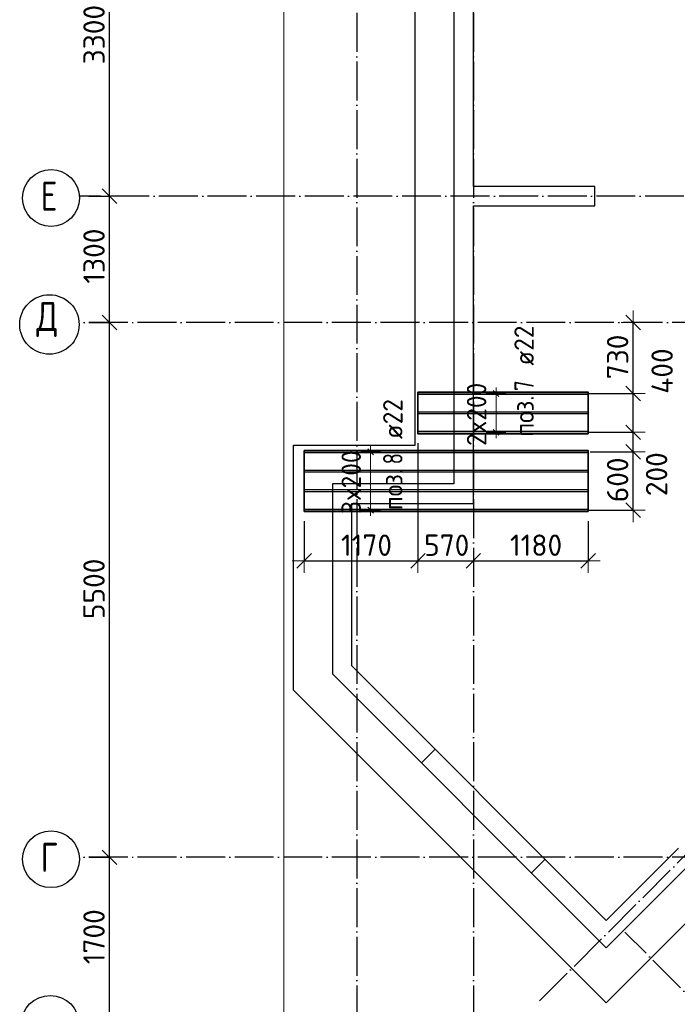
# Model space of a CAD drawing. Header units: millimetres. Extents: x -3483 to 105345, y -283423 to 72284.
# Tile 41 of 155: x 36532 to 43298, y -63112 to -52985. Entities that reach past the tile are written whole.
import ezdxf

# ---------------------------------------------------------------- set-up
doc = ezdxf.new("R2010")
doc.units = ezdxf.units.MM
doc.header["$PDMODE"] = 65
for name, pattern in [('______11', [500, 400, -50, 0, -50]), ('______2', [270, 200, -70]), ('______5', [1100, 800, -100, 100, -100])]:
    doc.linetypes.add(name, pattern=pattern)
for name, color, linetype, lineweight in [('Standard', 7, 'Continuous', 25), ('Размерная линия_ общее', 7, 'Continuous', 13), ('Стена_ общее', 7, 'Continuous', 35), ('Фундамент_ общее', 7, 'Continuous', 35)]:
    doc.layers.add(name, color=color, linetype=linetype, lineweight=lineweight)
doc.layers.add('Арм.стержн. Доп. Арм. ниж.зоны Х', color=7, linetype='Continuous', lineweight=35, true_color=0xff1cff)
doc.layers.add('Осевая линия_ общее', color=7, linetype='______5', lineweight=13, true_color=0xa0a0a0)
doc.styles.add('ISOCPEUR', font='ISOCPEUR')
doc.dimstyles.new('DIMSTYLE_4', dxfattribs={"dimtxt": 220, "dimasz": 250, "dimexe": 0, "dimexo": 0, "dimgap": 110, "dimtad": 2, "dimdec": 0, "dimrnd": 5, "dimzin": 12, "dimdsep": 46, "dimtxsty": 'ISOCPEUR', "dimblk1": 'ALL_ML_STRICH', "dimblk2": 'ALL_ML_STRICH', "dimsah": 1, "dimcen": 0, "dimclrd": 7, "dimclre": 256, "dimclrt": 7, "dimadec": 0, "dimazin": 0, "dimtfac": 1, "dimtdec": 0, "dimtix": 1, "dimtmove": 2, "dimatfit": 3, "dimfxl": 0, "dimtzin": 0, "dimlwd": 0, "dimlwe": -3, "dimarcsym": 0})
doc.dimstyles.new('DIMSTYLE_5', dxfattribs={"dimtxt": 220, "dimasz": 250, "dimexe": 0, "dimexo": 0, "dimgap": 110, "dimtad": 2, "dimdec": 0, "dimrnd": 5, "dimzin": 12, "dimdsep": 46, "dimtxsty": 'ISOCPEUR', "dimblk1": 'ALL_ML_STRICH', "dimblk2": 'ALL_ML_STRICH', "dimsah": 1, "dimcen": 0, "dimclrd": 7, "dimclre": 256, "dimclrt": 7, "dimadec": 0, "dimazin": 0, "dimtfac": 1, "dimtdec": 0, "dimtix": 1, "dimtmove": 2, "dimatfit": 3, "dimfxl": 0, "dimtvp": 1.2, "dimtzin": 0, "dimlwd": 0, "dimlwe": -3, "dimarcsym": 0})
doc.dimstyles.new('DIMSTYLE_9', dxfattribs={"dimtxt": 220, "dimasz": 250, "dimexe": 0, "dimexo": 0, "dimgap": 110, "dimtad": 0, "dimdec": 0, "dimrnd": 5, "dimzin": 12, "dimdsep": 46, "dimtxsty": 'ISOCPEUR', "dimblk1": 'ALL_ML_STRICH', "dimblk2": 'ALL_ML_STRICH', "dimsah": 1, "dimcen": 0, "dimclrd": 7, "dimclre": 256, "dimclrt": 7, "dimadec": 0, "dimazin": 0, "dimtfac": 1, "dimtdec": 0, "dimtix": 1, "dimtmove": 2, "dimatfit": 3, "dimfxl": 0, "dimtvp": 1.2, "dimtzin": 0, "dimlwd": 0, "dimlwe": -3, "dimarcsym": 0})

# ---------------------------------------------------------------- blocks, each defined once
blk = doc.blocks.new('ALL_ML_STRICH')
at = {"color": 0, "linetype": 'ByBlock', "lineweight": -2}
for p, q in [((0, -0.5), (0, 0.5)), ((-1, 0), (0.5, 0)), ((-0.3, -0.3), (0.3, 0.3))]:
    blk.add_line(p, q, dxfattribs=at)
blk = doc.blocks.new('*D66')
at = {"layer": 'DEFPOINTS', "color": 7, "linetype": 'Continuous', "lineweight": 13, "transparency": 33554687}
for p in [(37142, -61600), (37142, -63300), (37457, -63300)]:
    blk.add_point(p, dxfattribs=at)
at = {"layer": 'Размерная линия_ общее', "color": 253, "linetype": 'Continuous', "lineweight": -2, "true_color": 0xa0a0a0, "transparency": 33554687}
for p, q in [((37242, -61600), (37457, -61600)), ((37242, -63300), (37457, -63300))]:
    blk.add_line(p, q, dxfattribs=at)
at = {"layer": 'Размерная линия_ общее', "color": 7, "linetype": 'Continuous', "lineweight": -2, "transparency": 33554687}
blk.add_line((37457, -63300), (37457, -61600), dxfattribs=at)
at = {"layer": 'Размерная линия_ общее', "color": 7, "linetype": 'Continuous', "lineweight": 13, "transparency": 33554687, "xscale": 250, "yscale": 250, "zscale": 250}
for p, rotation in [((37457, -61600), 90), ((37457, -63300), 270)]:
    blk.add_blockref('ALL_ML_STRICH', p, dxfattribs=dict(at, rotation=rotation))
at = {"layer": 'Размерная линия_ общее', "color": 7, "linetype": 'Continuous', "lineweight": 13, "transparency": 33554687, "insert": (37297, -62417), "char_height": 220, "width": 880, "attachment_point": 5, "rotation": 90, "style": 'ISOCPEUR'}
blk.add_mtext('\\A1;{1700}', dxfattribs=at)
blk = doc.blocks.new('*D67')
at = {"layer": 'DEFPOINTS', "color": 7, "linetype": 'Continuous', "lineweight": 13, "transparency": 33554687}
for p in [(37142, -56100), (37142, -61600), (37457, -61600)]:
    blk.add_point(p, dxfattribs=at)
at = {"layer": 'Размерная линия_ общее', "color": 253, "linetype": 'Continuous', "lineweight": -2, "true_color": 0xa0a0a0, "transparency": 33554687}
for p, q in [((37242, -56100), (37457, -56100)), ((37242, -61600), (37457, -61600))]:
    blk.add_line(p, q, dxfattribs=at)
at = {"layer": 'Размерная линия_ общее', "color": 7, "linetype": 'Continuous', "lineweight": -2, "transparency": 33554687}
blk.add_line((37457, -61600), (37457, -56100), dxfattribs=at)
at = {"layer": 'Размерная линия_ общее', "color": 7, "linetype": 'Continuous', "lineweight": 13, "transparency": 33554687, "xscale": 250, "yscale": 250, "zscale": 250}
for p, rotation in [((37457, -56100), 90), ((37457, -61600), 270)]:
    blk.add_blockref('ALL_ML_STRICH', p, dxfattribs=dict(at, rotation=rotation))
at = {"layer": 'Размерная линия_ общее', "color": 7, "linetype": 'Continuous', "lineweight": 13, "transparency": 33554687, "insert": (37297, -58839), "char_height": 220, "width": 880, "attachment_point": 5, "rotation": 90, "style": 'ISOCPEUR'}
blk.add_mtext('\\A1;{5500}', dxfattribs=at)
blk = doc.blocks.new('*D68')
at = {"layer": 'DEFPOINTS', "color": 7, "linetype": 'Continuous', "lineweight": 13, "transparency": 33554687}
for p in [(37142, -54800), (37142, -56100), (37457, -56100)]:
    blk.add_point(p, dxfattribs=at)
at = {"layer": 'Размерная линия_ общее', "color": 253, "linetype": 'Continuous', "lineweight": -2, "true_color": 0xa0a0a0, "transparency": 33554687}
for p, q in [((37242, -54800), (37457, -54800)), ((37242, -56100), (37457, -56100))]:
    blk.add_line(p, q, dxfattribs=at)
at = {"layer": 'Размерная линия_ общее', "color": 7, "linetype": 'Continuous', "lineweight": -2, "transparency": 33554687}
blk.add_line((37457, -56100), (37457, -54800), dxfattribs=at)
at = {"layer": 'Размерная линия_ общее', "color": 7, "linetype": 'Continuous', "lineweight": 13, "transparency": 33554687, "xscale": 250, "yscale": 250, "zscale": 250}
for p, rotation in [((37457, -54800), 90), ((37457, -56100), 270)]:
    blk.add_blockref('ALL_ML_STRICH', p, dxfattribs=dict(at, rotation=rotation))
at = {"layer": 'Размерная линия_ общее', "color": 7, "linetype": 'Continuous', "lineweight": 13, "transparency": 33554687, "insert": (37297, -55417), "char_height": 220, "width": 880, "attachment_point": 5, "rotation": 90, "style": 'ISOCPEUR'}
blk.add_mtext('\\A1;{1300}', dxfattribs=at)
blk = doc.blocks.new('*D69')
at = {"layer": 'DEFPOINTS', "color": 7, "linetype": 'Continuous', "lineweight": 13, "transparency": 33554687}
for p in [(37142, -51500), (37142, -54800), (37457, -54800)]:
    blk.add_point(p, dxfattribs=at)
at = {"layer": 'Размерная линия_ общее', "color": 253, "linetype": 'Continuous', "lineweight": -2, "true_color": 0xa0a0a0, "transparency": 33554687}
for p, q in [((37242, -51500), (37457, -51500)), ((37242, -54800), (37457, -54800))]:
    blk.add_line(p, q, dxfattribs=at)
at = {"layer": 'Размерная линия_ общее', "color": 7, "linetype": 'Continuous', "lineweight": -2, "transparency": 33554687}
blk.add_line((37457, -54800), (37457, -51500), dxfattribs=at)
at = {"layer": 'Размерная линия_ общее', "color": 7, "linetype": 'Continuous', "lineweight": 13, "transparency": 33554687, "xscale": 250, "yscale": 250, "zscale": 250}
for p, rotation in [((37457, -51500), 90), ((37457, -54800), 270)]:
    blk.add_blockref('ALL_ML_STRICH', p, dxfattribs=dict(at, rotation=rotation))
at = {"layer": 'Размерная линия_ общее', "color": 7, "linetype": 'Continuous', "lineweight": 13, "transparency": 33554687, "insert": (37297, -53139), "char_height": 220, "width": 880, "attachment_point": 5, "rotation": 90, "style": 'ISOCPEUR'}
blk.add_mtext('\\A1;{3300}', dxfattribs=at)
blk = doc.blocks.new('СЛОЖНЫЙ_ОБЪЕКТ_3')
at = {"layer": 'Стена_ общее', "color": 9, "linetype": 'Continuous', "lineweight": -3, "true_color": 0xc7c7c7, "transparency": 33554687}
for p, q in [((41200, -54700), (41200, -51400)), ((41000, -51600), (41000, -57760)), ((42450, -54700), (41200, -54700)), ((42450, -54900), (42450, -54700)), ((41200, -54900), (42450, -54900)), ((41200, -57760), (41200, -54900)), ((39750, -57760), (39750, -59714)), ((39950, -57760), (39750, -57760)), ((41000, -57760), (39950, -57760)), ((41200, -57960), (41200, -57760)), ((39950, -59632), (39950, -57960)), ((39950, -57960), (41200, -57960)), ((39950, -59632), (42567, -62249)), ((42426, -62390), (39750, -59714)), ((43310, -61507), (42567, -62249)), ((42567, -62532), (43451, -61648)), ((42426, -62390), (42567, -62532))]:
    blk.add_line(p, q, dxfattribs=at)
at = {"layer": 'Стена_ общее', "color": 9, "linetype": '______2', "lineweight": -3, "true_color": 0xc7c7c7, "transparency": 33554687}
for p, q in [((40807, -60488), (40665, -60630)), ((41797, -61761), (41938, -61620))]:
    blk.add_line(p, q, dxfattribs=at)
blk = doc.blocks.new('*D259')
at = {"layer": 'DEFPOINTS', "color": 7, "linetype": 'Continuous', "lineweight": 13, "transparency": 33554687}
for p in [(42303, -57429), (42284, -58029), (42844, -58029)]:
    blk.add_point(p, dxfattribs=at)
at = {"layer": 'Размерная линия_ общее', "color": 253, "linetype": 'Continuous', "lineweight": -2, "true_color": 0xa0a0a0, "transparency": 33554687}
for p, q in [((42403, -57429), (42844, -57429)), ((42384, -58029), (42844, -58029))]:
    blk.add_line(p, q, dxfattribs=at)
at = {"layer": 'Размерная линия_ общее', "color": 7, "linetype": 'Continuous', "lineweight": -2, "transparency": 33554687}
blk.add_line((42844, -58029), (42844, -57429), dxfattribs=at)
at = {"layer": 'Размерная линия_ общее', "color": 7, "linetype": 'Continuous', "lineweight": 13, "transparency": 33554687, "xscale": 250, "yscale": 250, "zscale": 250}
for p, rotation in [((42844, -57429), 90), ((42844, -58029), 270)]:
    blk.add_blockref('ALL_ML_STRICH', p, dxfattribs=dict(at, rotation=rotation))
at = {"layer": 'Размерная линия_ общее', "color": 7, "linetype": 'Continuous', "lineweight": 13, "transparency": 33554687, "insert": (42684, -57718), "char_height": 220, "width": 660, "attachment_point": 5, "rotation": 90, "style": 'ISOCPEUR'}
blk.add_mtext('\\A1;{600}', dxfattribs=at)
blk = doc.blocks.new('*D260')
at = {"layer": 'DEFPOINTS', "color": 7, "linetype": 'Continuous', "lineweight": 13, "transparency": 33554687}
for p in [(42278, -57229), (42303, -57429), (42844, -57429)]:
    blk.add_point(p, dxfattribs=at)
at = {"layer": 'Размерная линия_ общее', "color": 253, "linetype": 'Continuous', "lineweight": -2, "true_color": 0xa0a0a0, "transparency": 33554687}
for p, q in [((42378, -57229), (42844, -57229)), ((42403, -57429), (42844, -57429))]:
    blk.add_line(p, q, dxfattribs=at)
at = {"layer": 'Размерная линия_ общее', "color": 7, "linetype": 'Continuous', "lineweight": -2, "transparency": 33554687}
blk.add_line((42844, -57429), (42844, -57229), dxfattribs=at)
at = {"layer": 'Размерная линия_ общее', "color": 7, "linetype": 'Continuous', "lineweight": 13, "transparency": 33554687, "xscale": 250, "yscale": 250, "zscale": 250}
for p, rotation in [((42844, -57229), 90), ((42844, -57429), 270)]:
    blk.add_blockref('ALL_ML_STRICH', p, dxfattribs=dict(at, rotation=rotation))
at = {"layer": 'Размерная линия_ общее', "color": 7, "linetype": 'Continuous', "lineweight": 13, "transparency": 33554687, "insert": (43085, -57660), "char_height": 220, "width": 660, "attachment_point": 5, "rotation": 90, "style": 'ISOCPEUR'}
blk.add_mtext('\\A1;{200}', dxfattribs=at)
blk = doc.blocks.new('*D261')
at = {"layer": 'DEFPOINTS', "color": 7, "linetype": 'Continuous', "lineweight": 13, "transparency": 33554687}
for p in [(42286, -56829), (42278, -57229), (42844, -57229)]:
    blk.add_point(p, dxfattribs=at)
at = {"layer": 'Размерная линия_ общее', "color": 253, "linetype": 'Continuous', "lineweight": -2, "true_color": 0xa0a0a0, "transparency": 33554687}
for p, q in [((42386, -56829), (42844, -56829)), ((42378, -57229), (42844, -57229))]:
    blk.add_line(p, q, dxfattribs=at)
at = {"layer": 'Размерная линия_ общее', "color": 7, "linetype": 'Continuous', "lineweight": -2, "transparency": 33554687}
blk.add_line((42844, -57229), (42844, -56829), dxfattribs=at)
at = {"layer": 'Размерная линия_ общее', "color": 7, "linetype": 'Continuous', "lineweight": 13, "transparency": 33554687, "xscale": 250, "yscale": 250, "zscale": 250}
for p, rotation in [((42844, -56829), 90), ((42844, -57229), 270)]:
    blk.add_blockref('ALL_ML_STRICH', p, dxfattribs=dict(at, rotation=rotation))
at = {"layer": 'Размерная линия_ общее', "color": 7, "linetype": 'Continuous', "lineweight": 13, "transparency": 33554687, "insert": (43142, -56599), "char_height": 220, "width": 660, "attachment_point": 5, "rotation": 90, "style": 'ISOCPEUR'}
blk.add_mtext('\\A1;{400}', dxfattribs=at)
blk = doc.blocks.new('*D262')
at = {"layer": 'DEFPOINTS', "color": 7, "linetype": 'Continuous', "lineweight": 13, "transparency": 33554687}
for p in [(42841, -56100), (42286, -56829), (42844, -56829)]:
    blk.add_point(p, dxfattribs=at)
at = {"layer": 'Размерная линия_ общее', "color": 253, "linetype": 'Continuous', "lineweight": -2, "true_color": 0xa0a0a0, "transparency": 33554687}
for p, q in [((42844, -56100), (42844, -56100)), ((42386, -56829), (42844, -56829))]:
    blk.add_line(p, q, dxfattribs=at)
at = {"layer": 'Размерная линия_ общее', "color": 7, "linetype": 'Continuous', "lineweight": -2, "transparency": 33554687}
blk.add_line((42844, -56829), (42844, -56100), dxfattribs=at)
at = {"layer": 'Размерная линия_ общее', "color": 7, "linetype": 'Continuous', "lineweight": 13, "transparency": 33554687, "xscale": 250, "yscale": 250, "zscale": 250}
for p, rotation in [((42844, -56100), 90), ((42844, -56829), 270)]:
    blk.add_blockref('ALL_ML_STRICH', p, dxfattribs=dict(at, rotation=rotation))
at = {"layer": 'Размерная линия_ общее', "color": 7, "linetype": 'Continuous', "lineweight": 13, "transparency": 33554687, "insert": (42684, -56454), "char_height": 220, "width": 660, "attachment_point": 5, "rotation": 90, "style": 'ISOCPEUR'}
blk.add_mtext('\\A1;{730}', dxfattribs=at)
blk = doc.blocks.new('*D263')
at = {"layer": 'DEFPOINTS', "color": 7, "linetype": 'Continuous', "lineweight": 13, "transparency": 33554687}
for p in [(40630, -57240), (39460, -58043), (39460, -58550)]:
    blk.add_point(p, dxfattribs=at)
at = {"layer": 'Размерная линия_ общее', "color": 253, "linetype": 'Continuous', "lineweight": -2, "true_color": 0xa0a0a0, "transparency": 33554687}
for p, q in [((40630, -57340), (40630, -58550)), ((39460, -58143), (39460, -58550))]:
    blk.add_line(p, q, dxfattribs=at)
at = {"layer": 'Размерная линия_ общее', "color": 7, "linetype": 'Continuous', "lineweight": -2, "transparency": 33554687}
blk.add_line((39460, -58550), (40630, -58550), dxfattribs=at)
at = {"layer": 'Размерная линия_ общее', "color": 7, "linetype": 'Continuous', "lineweight": 13, "transparency": 33554687, "xscale": 250, "yscale": 250, "zscale": 250, "rotation": 180}
blk.add_blockref('ALL_ML_STRICH', (39460, -58550), dxfattribs=at)
at = {"layer": 'Размерная линия_ общее', "color": 7, "linetype": 'Continuous', "lineweight": 13, "transparency": 33554687, "xscale": 250, "yscale": 250, "zscale": 250}
blk.add_blockref('ALL_ML_STRICH', (40630, -58550), dxfattribs=at)
at = {"layer": 'Размерная линия_ общее', "color": 7, "linetype": 'Continuous', "lineweight": 13, "transparency": 33554687, "insert": (40100, -58390), "char_height": 220, "width": 880, "attachment_point": 5, "style": 'ISOCPEUR'}
blk.add_mtext('\\A1;{1170}', dxfattribs=at)
blk = doc.blocks.new('*D264')
at = {"layer": 'DEFPOINTS', "color": 7, "linetype": 'Continuous', "lineweight": 13, "transparency": 33554687}
for p in [(40630, -57240), (40630, -58550), (41200, -58880)]:
    blk.add_point(p, dxfattribs=at)
at = {"layer": 'Размерная линия_ общее', "color": 253, "linetype": 'Continuous', "lineweight": -2, "true_color": 0xa0a0a0, "transparency": 33554687}
for p, q in [((40630, -57340), (40630, -58550)), ((41200, -58550), (41200, -58550))]:
    blk.add_line(p, q, dxfattribs=at)
at = {"layer": 'Размерная линия_ общее', "color": 7, "linetype": 'Continuous', "lineweight": -2, "transparency": 33554687}
blk.add_line((40630, -58550), (41200, -58550), dxfattribs=at)
at = {"layer": 'Размерная линия_ общее', "color": 7, "linetype": 'Continuous', "lineweight": 13, "transparency": 33554687, "xscale": 250, "yscale": 250, "zscale": 250, "rotation": 180}
blk.add_blockref('ALL_ML_STRICH', (40630, -58550), dxfattribs=at)
at = {"layer": 'Размерная линия_ общее', "color": 7, "linetype": 'Continuous', "lineweight": 13, "transparency": 33554687, "xscale": 250, "yscale": 250, "zscale": 250}
blk.add_blockref('ALL_ML_STRICH', (41200, -58550), dxfattribs=at)
at = {"layer": 'Размерная линия_ общее', "color": 7, "linetype": 'Continuous', "lineweight": 13, "transparency": 33554687, "insert": (40926, -58390), "char_height": 220, "width": 660, "attachment_point": 5, "style": 'ISOCPEUR'}
blk.add_mtext('\\A1;{570}', dxfattribs=at)
blk = doc.blocks.new('*D265')
at = {"layer": 'DEFPOINTS', "color": 7, "linetype": 'Continuous', "lineweight": 13, "transparency": 33554687}
for p in [(42380, -58043), (41200, -58550), (41200, -58880)]:
    blk.add_point(p, dxfattribs=at)
at = {"layer": 'Размерная линия_ общее', "color": 253, "linetype": 'Continuous', "lineweight": -2, "true_color": 0xa0a0a0, "transparency": 33554687}
for p, q in [((42380, -58143), (42380, -58550)), ((41200, -58550), (41200, -58550))]:
    blk.add_line(p, q, dxfattribs=at)
at = {"layer": 'Размерная линия_ общее', "color": 7, "linetype": 'Continuous', "lineweight": -2, "transparency": 33554687}
blk.add_line((41200, -58550), (42380, -58550), dxfattribs=at)
at = {"layer": 'Размерная линия_ общее', "color": 7, "linetype": 'Continuous', "lineweight": 13, "transparency": 33554687, "xscale": 250, "yscale": 250, "zscale": 250, "rotation": 180}
blk.add_blockref('ALL_ML_STRICH', (41200, -58550), dxfattribs=at)
at = {"layer": 'Размерная линия_ общее', "color": 7, "linetype": 'Continuous', "lineweight": 13, "transparency": 33554687, "xscale": 250, "yscale": 250, "zscale": 250}
blk.add_blockref('ALL_ML_STRICH', (42380, -58550), dxfattribs=at)
at = {"layer": 'Размерная линия_ общее', "color": 7, "linetype": 'Continuous', "lineweight": 13, "transparency": 33554687, "insert": (41845, -58390), "char_height": 220, "width": 880, "attachment_point": 5, "style": 'ISOCPEUR'}
blk.add_mtext('\\A1;{1180}', dxfattribs=at)
blk = doc.blocks.new('СЛОЖНЫЙ_ОБЪЕКТ_9')
at = {"layer": 'Осевая линия_ общее', "color": 253, "linetype": '______11', "lineweight": -3, "true_color": 0xa0a0a0, "transparency": 33554687}
for p, q in [((41882, -63076), (57848, -47110)), ((48988, -68599), (42758, -62369))]:
    blk.add_line(p, q, dxfattribs=at)

msp = doc.modelspace()

# ---------------------------------------------------------------- linework, layer by layer
at = {"layer": 'Standard', "color": 7, "linetype": 'Continuous', "lineweight": 13, "transparency": 33554687}
msp.add_lwpolyline([(39250, -70750), (65250, -70750), (65250, -23310), (39250, -23310), (39250, -70750)], dxfattribs=at)
at = {"layer": 'Арм.стержн. Доп. Арм. ниж.зоны Х', "color": 7, "linetype": 'Continuous', "lineweight": 25, "transparency": 33554687}
for p, q in [((41463.2, -56859.1), (41403.2, -56799.1)), ((41463.2, -57259.1), (41403.2, -57199.1)), ((40173.2, -57459.1), (40113.2, -57399.1)), ((40173.2, -58059.1), (40113.2, -57999.1))]:
    msp.add_line(p, q, dxfattribs=at)
at = {"layer": 'Арм.стержн. Доп. Арм. ниж.зоны Х', "color": 7, "linetype": 'Continuous', "lineweight": 13, "transparency": 33554687}
for p, q in [((41433.2, -56829.1), (41433.2, -56769.1)), ((41433.2, -57229.1), (41433.2, -56829.1)), ((41433.2, -57229.1), (41433.2, -57289.1)), ((40143.2, -57429.1), (40143.2, -57369.1)), ((40143.2, -58029.1), (40143.2, -57429.1)), ((40143.2, -58029.1), (40143.2, -58089.1))]:
    msp.add_line(p, q, dxfattribs=at)
at = {"layer": 'Арм.стержн. Доп. Арм. ниж.зоны Х', "color": 253, "linetype": 'Continuous', "lineweight": -3, "true_color": 0xa0a0a0, "transparency": 33554687}
for p, q in [((41433.2, -56829.1), (41333.2, -56829.1)), ((41433.2, -56829.1), (41533.2, -56829.1)), ((41433.2, -57229.1), (41333.2, -57229.1)), ((41433.2, -57229.1), (41533.2, -57229.1)), ((40143.2, -57429.1), (40043.2, -57429.1)), ((40143.2, -57429.1), (40243.2, -57429.1)), ((40143.2, -58029.1), (40043.2, -58029.1)), ((40143.2, -58029.1), (40243.2, -58029.1))]:
    msp.add_line(p, q, dxfattribs=at)
at = {"layer": 'Арм.стержн. Доп. Арм. ниж.зоны Х', "color": 52, "linetype": 'Continuous', "lineweight": 35, "transparency": 33554687}
for points in [[(40630, -56815.1), (42380, -56815.1), (42380, -57243.1), (40630, -57243.1), (40630, -56815.1)], [(39460, -57415.1), (42380, -57415.1), (42380, -58043.1), (39460, -58043.1), (39460, -57415.1)]]:
    msp.add_lwpolyline(points, dxfattribs=at)
at = {"layer": 'Арм.стержн. Доп. Арм. ниж.зоны Х', "color": 180, "linetype": 'Continuous', "lineweight": 25, "transparency": 33554687}
for points in [[(40630, -56818.1), (42380, -56818.1), (42380, -56840.1), (40630, -56840.1), (40630, -56818.1)], [(40630, -57018.1), (42380, -57018.1), (42380, -57040.1), (40630, -57040.1), (40630, -57018.1)], [(40630, -57218.1), (42380, -57218.1), (42380, -57240.1), (40630, -57240.1), (40630, -57218.1)], [(39460, -57418.1), (42380, -57418.1), (42380, -57440.1), (39460, -57440.1), (39460, -57418.1)], [(39460, -57618.1), (42380, -57618.1), (42380, -57640.1), (39460, -57640.1), (39460, -57618.1)], [(39460, -57818.1), (42380, -57818.1), (42380, -57840.1), (39460, -57840.1), (39460, -57818.1)], [(39460, -58018.1), (42380, -58018.1), (42380, -58040.1), (39460, -58040.1), (39460, -58018.1)]]:
    msp.add_lwpolyline(points, dxfattribs=at)
at = {"layer": 'Осевая линия_ общее', "color": 253, "linetype": '______11', "lineweight": -3, "true_color": 0xa0a0a0, "transparency": 33554687}
for p, q in [((40000, -23410), (40000, -72827.9)), ((41200, -23410), (41200, -72827.9)), ((62370, -54800), (37142.2, -54800)), ((65150, -56100), (37142.2, -56100)), ((65150, -61600), (37142.2, -61600))]:
    msp.add_line(p, q, dxfattribs=at)
at = {"layer": 'Осевая линия_ общее', "color": 7, "linetype": 'Continuous', "lineweight": -3, "transparency": 33554687}
for centre, radius in [((36854.6, -54819.5), 292.4), ((36838, -56119.5), 305.8), ((36854.6, -61619.5), 292.4), ((36846, -63319.5), 298.8)]:
    msp.add_circle(centre, radius, dxfattribs=at)
at = {"layer": 'Фундамент_ общее', "color": 7, "lineweight": 25, "transparency": 33554687}
for p, q in [((40600, -57360), (40600, -52000)), ((39350, -59880.1), (39350, -57360)), ((39350, -57360), (40600, -57360)), ((42567.4, -63097.6), (39350, -59880.1)), ((43451.3, -62213.7), (42567.4, -63097.6))]:
    msp.add_line(p, q, dxfattribs=at)
at = {"layer": 'Фундамент_ общее', "color": 7, "linetype": 'Continuous', "lineweight": 25, "transparency": 33554687}
for p, q in [((40600, -57360), (40600, -52000)), ((39350, -59880.1), (39350, -57360)), ((39350, -57360), (40600, -57360)), ((42567.4, -63097.6), (39350, -59880.1)), ((43451.3, -62213.7), (42567.4, -63097.6))]:
    msp.add_line(p, q, dxfattribs=at)

# ---------------------------------------------------------------- block references
at = {"layer": 'Осевая линия_ общее', "color": 253, "linetype": '______11', "lineweight": -3, "true_color": 0xa0a0a0, "transparency": 33554687}
msp.add_blockref('СЛОЖНЫЙ_ОБЪЕКТ_9', (0, 0), dxfattribs=at)
at = {"layer": 'Стена_ общее', "color": 9, "linetype": 'Continuous', "lineweight": -3, "true_color": 0xc7c7c7, "transparency": 33554687}
msp.add_blockref('СЛОЖНЫЙ_ОБЪЕКТ_3', (0, 0), dxfattribs=at)

# ---------------------------------------------------------------- texts
at = {"layer": 'Арм.стержн. Доп. Арм. ниж.зоны Х', "color": 7, "linetype": 'Continuous', "lineweight": 25, "transparency": 33554687, "char_height": 200, "attachment_point": 7, "rotation": 90, "style": 'ISOCPEUR'}
for s, insert, width in [('\\W0.95; ø22 ', (41821.7, -56663.9), 794.384), ('\\W0.78;7', (41821.7, -56803.9), 217.605), ('\\W0.92;поз.', (41821.7, -57273.9), 561.646), ('\\W0.95; ø22 ', (40471.3, -57419.4), 794.384), ('\\W0.78;8', (40471.3, -57559.4), 217.605), ('\\W0.92;поз.', (40471.3, -58029.4), 561.646)]:
    msp.add_mtext(s, dxfattribs=dict(at, insert=insert, width=width))
at = {"layer": 'Арм.стержн. Доп. Арм. ниж.зоны Х', "color": 7, "linetype": 'Continuous', "lineweight": 13, "transparency": 33554687, "char_height": 200, "width": 793.963, "attachment_point": 7, "rotation": 90, "style": 'ISOCPEUR'}
for s, insert in [('\\W0.95;2x200', (41333.2, -57369.1)), ('\\W0.95;3x200', (40043.2, -58069.1))]:
    msp.add_mtext(s, dxfattribs=dict(at, insert=insert))
at = {"layer": 'Осевая линия_ общее', "color": 7, "linetype": 'Continuous', "lineweight": -3, "transparency": 33554687, "char_height": 300, "attachment_point": 7, "style": 'ISOCPEUR'}
for s, insert, width in [('\\W0.78;Е', (36749.6, -54950), 326.407), ('\\W0.82;Д', (36703, -56250), 392.646), ('\\W0.78;Г', (36749.6, -61750), 326.407)]:
    msp.add_mtext(s, dxfattribs=dict(at, insert=insert, width=width))

# ---------------------------------------------------------------- dimensions: what is measured, and where the dimension line sits
at = {"layer": 'Размерная линия_ общее', "color": 7, "linetype": 'Continuous', "lineweight": 13, "transparency": 33554687}
for base, p1, p2, dimstyle, picture, middle in [((37457.3, -51500), (37242.2, -54800), (37242.2, -51500), 'DIMSTYLE_4', '*D69', (37297.3, -53139)), ((37457.3, -54800), (37242.2, -56100), (37242.2, -54800), 'DIMSTYLE_4', '*D68', (37297.3, -55417)), ((37457.3, -56100), (37242.2, -61600), (37242.2, -56100), 'DIMSTYLE_4', '*D67', (37297.3, -58839)), ((42843.6, -56100), (42386.3, -56829.1), (42843.6, -56100), 'DIMSTYLE_4', '*D262', (42683.6, -56453.6)), ((42843.6, -56829.1), (42378, -57229.1), (42386.3, -56829.1), 'DIMSTYLE_9', '*D261', (43142.2, -56598.9)), ((42843.6, -57229.1), (42403, -57429.1), (42378, -57229.1), 'DIMSTYLE_9', '*D260', (43084.5, -57659.9)), ((42843.6, -57429.1), (42383.6, -58029.1), (42403, -57429.1), 'DIMSTYLE_5', '*D259', (42683.6, -57718.1)), ((37457.3, -61600), (37242.2, -63300), (37242.2, -61600), 'DIMSTYLE_4', '*D66', (37297.3, -62417))]:
    dim = msp.add_linear_dim(base=base, p1=p1, p2=p2, angle=90, dimstyle=dimstyle, override={"dimpost": '<>', "dimclrd": 7, "dimclre": 253, "dimclrt": 7, "dimlwd": 0, "dimlwe": 65533}, dxfattribs=at)
    dim.commit()
    dim.dimension.update_dxf_attribs({"geometry": picture, "text_midpoint": middle, "dimtype": 160})
for base, p1, p2, dimstyle, picture, middle in [((40630, -58550), (39460, -58143.1), (40630, -57340.1), 'DIMSTYLE_4', '*D263', (40100, -58390)), ((41200, -58550), (40630, -57340.1), (41200, -58550), 'DIMSTYLE_5', '*D264', (40926, -58390)), ((42380, -58550), (41200, -58550), (42380, -58143.1), 'DIMSTYLE_4', '*D265', (41845, -58390))]:
    dim = msp.add_linear_dim(base=base, p1=p1, p2=p2, dimstyle=dimstyle, override={"dimpost": '<>', "dimclrd": 7, "dimclre": 253, "dimclrt": 7, "dimlwd": 0, "dimlwe": 65533}, dxfattribs=at)
    dim.commit()
    dim.dimension.update_dxf_attribs({"geometry": picture, "text_midpoint": middle, "dimtype": 160})

doc.saveas('drawing.dxf')
